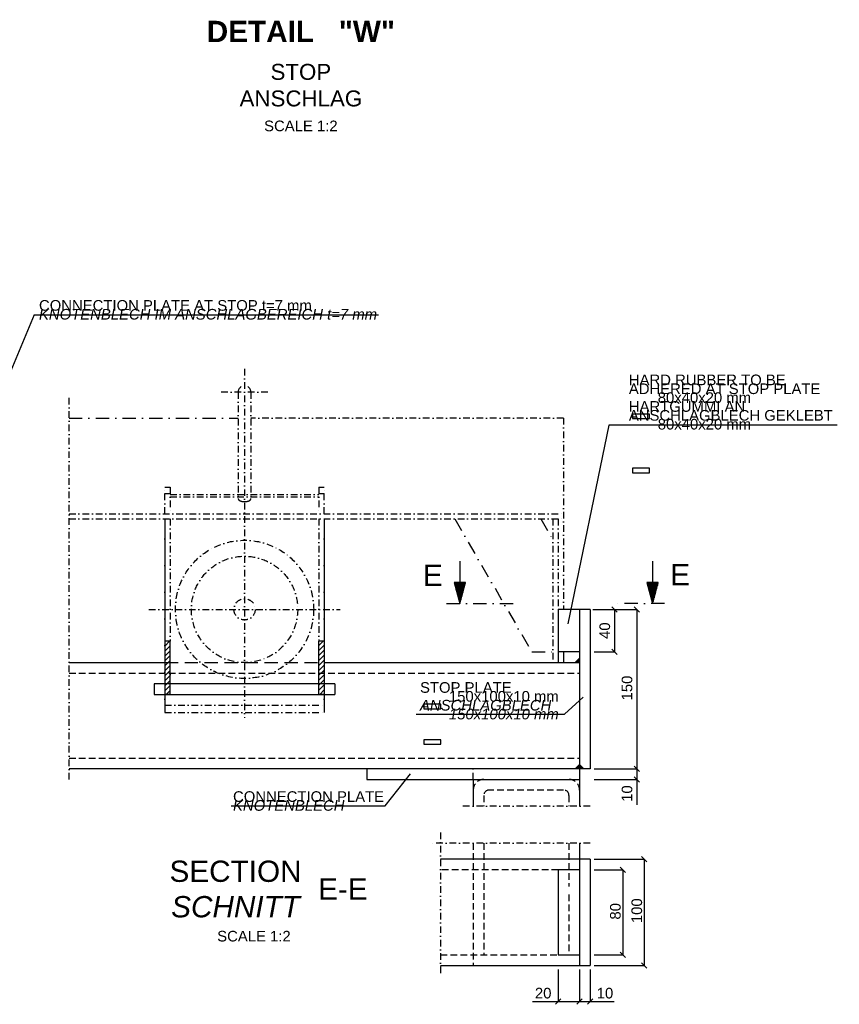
# Model space of a CAD drawing. Header units: millimetres. Extents: x -199700 to -180307, y -39802 to -30209.
# Tile 3 of 11: x -196497 to -195727, y -39740 to -38813. Entities that reach past the tile are written whole.
import ezdxf

# ---------------------------------------------------------------- set-up
doc = ezdxf.new("R2010")
doc.units = ezdxf.units.MM
doc.header["$LTSCALE"] = 5
doc.header["$MEASUREMENT"] = 0
for name, pattern in [('DASHDOT', [1, 0.5, -0.25, 0, -0.25]), ('DASHED', [0.75, 0.5, -0.25]), ('HIDDEN', [0.375, 0.25, -0.125])]:
    doc.linetypes.add(name, pattern=pattern)
for name, color, linetype in [('2', 7, 'CONTINUOUS'), ('3', 7, 'CONTINUOUS'), ('4', 7, 'CONTINUOUS'), ('5', 7, 'CONTINUOUS'), ('7', 7, 'CONTINUOUS'), ('Beschriftung', 7, 'CONTINUOUS')]:
    doc.layers.add(name, color=color, linetype=linetype)

# ---------------------------------------------------------------- blocks, each defined once
blk = doc.blocks.new('VER')
at = {"layer": '2', "color": 7, "linetype": 'Continuous'}
for p, q in [((0, -40), (40, 0)), ((0, -35.757), (35.757, 0)), ((0, -31.515), (31.515, 0)), ((0, -27.273), (27.273, 0)), ((0, -23.029), (23.029, 0)), ((0, -18.787), (18.787, 0)), ((0, -14.545), (14.545, 0)), ((0, -10.301), (10.301, 0)), ((0, -6.059), (6.059, 0)), ((0, -1.817), (1.817, 0))]:
    blk.add_line(p, q, dxfattribs=at)
blk = doc.blocks.new('PFEIL')
at = {"layer": '4', "color": 7, "linetype": 'Continuous'}
for p, q in [((-400, 0), (-200, 0)), ((-200, 53.59), (-200, -53.59)), ((0, 0), (-200, 53.59)), ((-200, 50.491), (-188.434, 50.491)), ((-200, 45.991), (-171.64, 45.991)), ((-200, 41.491), (-154.846, 41.491)), ((-200, 36.991), (-138.052, 36.991)), ((-200, 32.491), (-121.258, 32.491)), ((-200, 27.991), (-104.464, 27.991)), ((-200, 23.491), (-87.669, 23.491)), ((-200, 18.991), (-70.875, 18.991)), ((-200, 14.491), (-54.081, 14.491)), ((-200, 9.991), (-37.287, 9.991)), ((-200, 5.491), (-20.493, 5.491)), ((-200, 0.991), (-3.698, 0.991)), ((-200, -53.59), (0, 0)), ((-200, -3.509), (-13.096, -3.509)), ((-200, -8.009), (-29.89, -8.009)), ((-200, -12.509), (-46.684, -12.509)), ((-200, -17.009), (-63.478, -17.009)), ((-200, -21.509), (-80.272, -21.509)), ((-200, -26.009), (-97.067, -26.009)), ((-200, -30.509), (-113.861, -30.509)), ((-200, -35.009), (-130.655, -35.009)), ((-200, -39.509), (-147.449, -39.509)), ((-200, -44.009), (-164.243, -44.009)), ((-200, -48.509), (-181.038, -48.509)), ((-200, -53.009), (-197.832, -53.009))]:
    blk.add_line(p, q, dxfattribs=at)

msp = doc.modelspace()

# ---------------------------------------------------------------- linework, layer by layer
at = {"layer": '2', "color": 7, "linetype": 'DASHDOT', "ltscale": 2.5}
for p, q in [((-196285.99, -39141.8), (-196285.99, -39470.09)), ((-196450.99, -39528.09), (-196450.99, -39168.09)), ((-196263.99, -39163.8), (-196307.99, -39163.8)), ((-196291.99, -39163.8), (-196291.99, -39263.8)), ((-196279.99, -39163.8), (-196279.99, -39263.8)), ((-195985.99, -39188.09), (-196279.99, -39188.09)), ((-195985.99, -39188.09), (-195985.99, -39368.09)), ((-196360.99, -39253.09), (-196355.99, -39253.09)), ((-196360.99, -39278.09), (-196360.99, -39253.09)), ((-196355.99, -39253.09), (-196355.99, -39278.09)), ((-196215.99, -39253.09), (-196210.99, -39253.09)), ((-196215.99, -39253.09), (-196215.99, -39278.09)), ((-196210.99, -39278.09), (-196210.99, -39253.09)), ((-196360.99, -39259.09), (-196355.99, -39259.09)), ((-196355.99, -39260.09), (-196215.99, -39260.09)), ((-196355.99, -39262.09), (-196215.99, -39262.09)), ((-196215.99, -39259.09), (-196210.99, -39259.09)), ((-196450.99, -39278.09), (-195985.99, -39278.09)), ((-196450.99, -39283.09), (-195985.99, -39283.09)), ((-196355.99, -39283.09), (-196355.99, -39398.09)), ((-196215.99, -39283.09), (-196215.99, -39398.09)), ((-195995.99, -39283.09), (-195995.99, -39418.09)), ((-195990.99, -39283.09), (-195990.99, -39368.09)), ((-196375.99, -39368.09), (-196195.99, -39368.09)), ((-196360.99, -39458.09), (-196210.99, -39458.09)), ((-196360.99, -39465.09), (-196210.99, -39465.09)), ((-195960.99, -39553.09), (-196080.99, -39553.09)), ((-196101.66, -39578.09), (-196101.66, -39713.09)), ((-195960.99, -39588.09), (-196111.66, -39588.09))]:
    msp.add_line(p, q, dxfattribs=at)
at = {"layer": '2', "color": 7, "linetype": 'DASHDOT', "ltscale": 5}
for p, q in [((-196450.99, -39188.09), (-196291.99, -39188.09)), ((-196360.99, -39283.09), (-196360.99, -39465.09)), ((-196210.99, -39283.09), (-196210.99, -39465.09)), ((-196088.16, -39283.09), (-196015.99, -39408.09)), ((-196007.33, -39283.09), (-195995.99, -39302.73)), ((-196355.99, -39398.09), (-196360.99, -39398.09)), ((-196355.99, -39448.09), (-196355.99, -39398.09)), ((-196210.99, -39398.09), (-196215.99, -39398.09)), ((-196215.99, -39448.09), (-196215.99, -39398.09)), ((-196015.99, -39408.09), (-195990.99, -39408.09)), ((-195990.99, -39408.09), (-195990.99, -39418.09)), ((-195985.99, -39408.09), (-195985.99, -39418.09)), ((-196355.99, -39448.09), (-196360.99, -39448.09)), ((-196210.99, -39448.09), (-196215.99, -39448.09))]:
    msp.add_line(p, q, dxfattribs=at)
at = {"layer": '2', "color": 7, "linetype": 'Continuous', "ltscale": 5}
for p, q in [((-196360.99, -39283.09), (-196360.99, -39465.09)), ((-196210.99, -39283.09), (-196210.99, -39465.09)), ((-195960.99, -39368.09), (-195990.99, -39368.09)), ((-195990.99, -39368.09), (-195990.99, -39408.09)), ((-195970.99, -39368.09), (-195970.99, -39553.09)), ((-195960.99, -39368.09), (-195960.99, -39518.09)), ((-196355.99, -39448.09), (-196355.99, -39398.09)), ((-196215.99, -39448.09), (-196215.99, -39398.09)), ((-195970.99, -39408.09), (-195990.99, -39408.09)), ((-196450.99, -39418.09), (-196360.99, -39418.09)), ((-196210.99, -39418.09), (-195970.99, -39418.09)), ((-196200.99, -39438.09), (-196370.99, -39438.09)), ((-196370.99, -39438.09), (-196370.99, -39448.09)), ((-196200.99, -39438.09), (-196200.99, -39448.09)), ((-196370.99, -39448.09), (-196200.99, -39448.09)), ((-195960.99, -39518.09), (-196450.99, -39518.09)), ((-196170.99, -39518.09), (-196170.99, -39528.09)), ((-196170.99, -39528.09), (-195970.99, -39528.09)), ((-196070.99, -39528.09), (-196070.99, -39553.09)), ((-195970.99, -39588.09), (-195970.99, -39703.09)), ((-195960.99, -39603.09), (-196101.66, -39603.09)), ((-195960.99, -39603.09), (-195960.99, -39703.09)), ((-195990.99, -39613.09), (-195990.99, -39693.09)), ((-195970.99, -39613.09), (-195990.99, -39613.09)), ((-195990.99, -39693.09), (-195970.99, -39693.09)), ((-196101.66, -39703.09), (-195960.99, -39703.09))]:
    msp.add_line(p, q, dxfattribs=at)
at = {"layer": '2', "color": 7, "linetype": 'DASHED', "ltscale": 5}
msp.add_line((-196360.99, -39418.09), (-196210.99, -39418.09), dxfattribs=at)
at = {"layer": '2', "color": 7, "linetype": 'DASHED', "ltscale": 2.5}
for p, q in [((-196450.99, -39428.09), (-195970.99, -39428.09)), ((-196450.99, -39508.09), (-195970.99, -39508.09)), ((-195985.99, -39538.09), (-196055.99, -39538.09)), ((-196060.99, -39543.09), (-196060.99, -39553.09)), ((-195980.99, -39543.09), (-195980.99, -39553.09)), ((-196070.99, -39588.09), (-196070.99, -39703.09)), ((-196060.99, -39588.09), (-196060.99, -39693.09)), ((-195980.99, -39588.09), (-195980.99, -39628.9)), ((-195990.99, -39613.09), (-196101.66, -39613.09)), ((-195980.99, -39636.39), (-195980.99, -39693.09)), ((-196101.66, -39693.09), (-195990.99, -39693.09))]:
    msp.add_line(p, q, dxfattribs=at)
at = {"layer": '2', "color": 7, "linetype": 'HIDDEN', "ltscale": 5}
msp.add_line((-196070.99, -39528.09), (-196070.99, -39518.09), dxfattribs=at)
at = {"layer": '2', "color": 7, "linetype": 'DASHDOT', "ltscale": 2.5}
msp.add_lwpolyline([(-196291.99, -39263.8, 0.09554), (-196291.87, -39264.38, 0.078717), (-196291.53, -39264.94, 0.059184), (-196290.98, -39265.45, 0.044583), (-196290.23, -39265.9, 0.035147), (-196289.32, -39266.27, 0.029386), (-196288.28, -39266.55, 0.026106), (-196287.16, -39266.72, 0.024618), (-196285.99, -39266.78, 0.024618), (-196284.82, -39266.72, 0.026106), (-196283.69, -39266.55, 0.029386), (-196282.65, -39266.27, 0.035147), (-196281.75, -39265.9, 0.044583), (-196281, -39265.45, 0.059184), (-196280.44, -39264.94, 0.078717), (-196280.1, -39264.38, 0.09554), (-196279.99, -39263.8, 0.09554)], format="xyb", dxfattribs=at)
for radius in [65, 50, 10]:
    msp.add_circle((-196285.99, -39368.09), radius, dxfattribs=at)
msp.add_arc((-196285.99, -39163.8), 6, 0, 180, dxfattribs=at)
at = {"layer": '2', "color": 7, "linetype": 'HIDDEN', "ltscale": 5}
for centre, start, end in [((-196060.99, -39538.09), 90, 180), ((-195980.99, -39538.09), 0, 90)]:
    msp.add_arc(centre, 10, start, end, dxfattribs=at)
at = {"layer": '2', "color": 7, "linetype": 'DASHED', "ltscale": 2.5}
for centre, start, end in [((-196055.99, -39543.09), 90, 180), ((-195985.99, -39543.09), 0, 90)]:
    msp.add_arc(centre, 5, start, end, dxfattribs=at)
at = {"layer": '3', "color": 7, "linetype": 'Continuous', "ltscale": 5}
for p, q in [((-195940.56, -39365.59), (-195935.56, -39370.59)), ((-195919.64, -39365.59), (-195914.64, -39370.59)), ((-195958.49, -39368.09), (-195917.14, -39368.09)), ((-195938.06, -39368.09), (-195938.06, -39408.09)), ((-195917.14, -39368.09), (-195917.14, -39552.08)), ((-195957.24, -39408.09), (-195938.06, -39408.09)), ((-195935.56, -39410.59), (-195940.56, -39405.59)), ((-195957.24, -39518.09), (-195917.14, -39518.09)), ((-195914.64, -39520.59), (-195919.64, -39515.59)), ((-195914.64, -39520.59), (-195919.64, -39515.59)), ((-195957.24, -39528.09), (-195917.14, -39528.09)), ((-195919.64, -39525.59), (-195914.64, -39530.59)), ((-195957.24, -39603.09), (-195910.28, -39603.09)), ((-195912.78, -39600.59), (-195907.78, -39605.59)), ((-195910.28, -39603.09), (-195910.28, -39703.09)), ((-195957.24, -39613.09), (-195930.25, -39613.09)), ((-195932.75, -39610.59), (-195927.75, -39615.59)), ((-195930.25, -39613.09), (-195930.25, -39693.09)), ((-195957.24, -39693.09), (-195930.25, -39693.09)), ((-195927.75, -39695.59), (-195932.75, -39690.59)), ((-195990.99, -39706.84), (-195990.99, -39737.14)), ((-195970.99, -39706.84), (-195970.99, -39737.14)), ((-195960.99, -39706.84), (-195960.99, -39737.14)), ((-195957.24, -39703.09), (-195910.28, -39703.09)), ((-195907.78, -39705.59), (-195912.78, -39700.59)), ((-195988.49, -39734.64), (-195993.49, -39739.64)), ((-195973.49, -39739.64), (-195968.49, -39734.64)), ((-195963.49, -39739.64), (-195958.49, -39734.64)), ((-196015.17, -39737.14), (-195938.53, -39737.14))]:
    msp.add_line(p, q, dxfattribs=at)
at = {"layer": '4', "color": 7, "linetype": 'DASHDOT', "ltscale": 5}
for p, q in [((-196096.17, -39362.71), (-196027.86, -39362.71)), ((-195891.1, -39362.71), (-195938.5, -39362.71))]:
    msp.add_line(p, q, dxfattribs=at)
at = {"layer": '5', "color": 7, "linetype": 'Continuous', "ltscale": 5}
for p, q in [((-196360.99, -39402.66), (-196356.42, -39398.09)), ((-196360.99, -39407.33), (-196355.99, -39402.33)), ((-196215.99, -39402.15), (-196211.93, -39398.09)), ((-196215.99, -39406.82), (-196210.99, -39401.82)), ((-196360.99, -39412), (-196355.99, -39407)), ((-196360.99, -39416.66), (-196355.99, -39411.66)), ((-196215.99, -39411.48), (-196210.99, -39406.48)), ((-196215.99, -39416.15), (-196210.99, -39411.15)), ((-196360.99, -39421.33), (-196355.99, -39416.33)), ((-196360.99, -39426), (-196355.99, -39421)), ((-196215.99, -39420.82), (-196210.99, -39415.82)), ((-196215.99, -39425.49), (-196210.99, -39420.49)), ((-196360.99, -39430.66), (-196355.99, -39425.66)), ((-196360.99, -39435.33), (-196355.99, -39430.33)), ((-196215.99, -39430.15), (-196210.99, -39425.15)), ((-196215.99, -39434.82), (-196210.99, -39429.82)), ((-196360.99, -39440), (-196355.99, -39435)), ((-196360.99, -39444.66), (-196355.99, -39439.66)), ((-196215.99, -39439.49), (-196210.99, -39434.49)), ((-196215.99, -39444.15), (-196210.99, -39439.15)), ((-196359.75, -39448.09), (-196355.99, -39444.33)), ((-196215.26, -39448.09), (-196210.99, -39443.82))]:
    msp.add_line(p, q, dxfattribs=at)
at = {"layer": '7', "color": 7, "linetype": 'Continuous', "ltscale": 5}
for p, q in [((-196483.73, -39091.02), (-196577.36, -39314.57)), ((-196483.73, -39091.02), (-196160.14, -39091.02)), ((-195943.47, -39194.8), (-195982.09, -39381.61)), ((-195728.74, -39194.8), (-195943.47, -39194.8)), ((-195985.14, -39466.79), (-195967.48, -39450.67)), ((-196124.49, -39466.79), (-195985.14, -39466.79))]:
    msp.add_line(p, q, dxfattribs=at)
for points in [[(-195921.3, -39188.62), (-195905.28, -39188.62), (-195905.28, -39184.42), (-195921.3, -39184.42)], [(-195921.3, -39239.63), (-195905.28, -39239.63), (-195905.28, -39235.43), (-195921.3, -39235.43)], [(-196117.49, -39461.55), (-196101.47, -39461.55), (-196101.47, -39457.35), (-196117.49, -39457.35)], [(-196117.49, -39494.96), (-196101.47, -39494.96), (-196101.47, -39490.76), (-196117.49, -39490.76)]]:
    msp.add_lwpolyline(points, close=True, dxfattribs=at)
msp.add_lwpolyline([(-196298.53, -39552.79), (-196153.9, -39552.79), (-196129.9, -39522.79)], dxfattribs=at)

# ---------------------------------------------------------------- block references
at = {"layer": '2', "color": 7, "linetype": 'Continuous', "ltscale": 5, "xscale": 0.1, "yscale": 0.1, "zscale": 0.1}
for p, rotation in [((-195970.99, -39418.09), 180), ((-195970.99, -39518.09), 180), ((-195970.99, -39518.09), 90)]:
    msp.add_blockref('VER', p, dxfattribs=dict(at, rotation=rotation))
at = {"layer": '4', "color": 7, "linetype": 'Continuous', "ltscale": 5, "xscale": 0.1, "yscale": 0.1, "zscale": 0.1, "rotation": 270}
for p in [(-196083.69, -39362.71), (-195902.43, -39362.71)]:
    msp.add_blockref('PFEIL', p, dxfattribs=at)

# ---------------------------------------------------------------- texts
at = {"layer": 'Beschriftung', "linetype": 'Continuous', "ltscale": 5, "line_spacing_factor": 0.5}
for s, insert, char_height, width, attachment_point in [('{\\fArial|b1|i0|c0|p34;DETAIL   "W"}', (-196233.03, -38834.42), 20, 204.0501, 8), ('{\\fArial|b0|i0|c0|p34;SCALE 1:2}', (-196233.03, -38918.43), 10, 173.6618, 8), ('{\\fArial|b0|i0|c0|p34;CONNECTION PLATE AT STOP t=7 mm\\P\\fArial|b0|i1|c0|p34;KNOTENBLECH IM ANSCHLAGBEREICH t=7 mm\\H1.8637x; }', (-196479.23, -39077.15), 10, 321.0868, 1), ('{\\fArial|b0|i0|c0|p34;HARD RUBBER TO BE ADHERED AT STOP PLATE\\H1.8644x; \\H0.53637x;\\P       80x40x20 mm\\H2.13x; \\H0.46949x;\\PHARTGUMMI AN \\H2.2281x; \\H0.44882x;ANSCHLAGBLECH GEKLEBT\\H2.264x; \\H0.4417x;\\P       80x40x20 mm\\H2.263x; }', (-195924.67, -39147.23), 10, 203.5239, 1), ('{\\fArial|b0|i0|c0|p34;E}', (-196108.95, -39346), 20, 19.6325, 8), ('{\\fArial|b0|i0|c0|p34;E}', (-195876.4, -39345.52), 20, 24.1062, 8), ('{\\fArial|b0|i0|c0|p34;STOP PLATE\\P       150x100x10 mm\\H1.8507x; \\H0.54033x;\\P\\fArial|b0|i1|c0|p34;ANSCHLAGBLECH\\fArial|b0|i0|c0|p34;\\H2.135x; \\H0.46839x;\\P       \\fArial|b0|i1|c0|p34;150x100x10 mm\\H2.22x; }', (-196121, -39436.59), 10, 137.9589, 1), ('{\\fArial|b0|i0|c0|p34;CONNECTION PLATE\\P\\fArial|b0|i1|c0|p34;KNOTENBLECH\\H1.8637x; }', (-196296.81, -39539.21), 10, 146.3698, 1), ('{\\fArial|b0|i0|c0|p34;SECTION\\P                          E-E\\P\\fArial|b0|i1|c0|p34;SCHNITT}', (-196294.44, -39658.1), 20, 250.6374, 8), ('{\\fArial|b0|i0|c0|p34;SCALE 1:2}', (-196277.14, -39680.67), 10, 173.6618, 8), ('{\\fArial|b0|i0|c0|p34;20}', (-196012.98, -39724.11), 10, 16.5111, 1), ('{\\fArial|b0|i0|c0|p34;10}', (-195954.88, -39724.11), 10, 15.8358, 1)]:
    msp.add_mtext(s, dxfattribs=dict(at, insert=insert, char_height=char_height, width=width, attachment_point=attachment_point))
at = {"layer": 'Beschriftung', "linetype": 'Continuous', "ltscale": 5, "insert": (-196233.03, -38895.18), "char_height": 15, "width": 312.9133, "attachment_point": 8}
msp.add_mtext('{\\fArial|b0|i0|c0|p34;STOP\\PANSCHLAG}', dxfattribs=at)
at = {"layer": 'Beschriftung', "linetype": 'Continuous', "ltscale": 5, "char_height": 10, "width": 173.6618, "attachment_point": 1, "rotation": 90, "line_spacing_factor": 0.5}
for s, insert in [('{\\fArial|b0|i0|c0|p34;40}', (-195952.35, -39395.93)), ('{\\fArial|b0|i0|c0|p34;150}', (-195931.43, -39453.75)), ('{\\fArial|b0|i0|c0|p34;10}', (-195931.43, -39549.15)), ('{\\fArial|b0|i0|c0|p34;100}', (-195922.25, -39663.25)), ('{\\fArial|b0|i0|c0|p34;80}', (-195942.35, -39659.93))]:
    msp.add_mtext(s, dxfattribs=dict(at, insert=insert))

doc.saveas('drawing.dxf')
